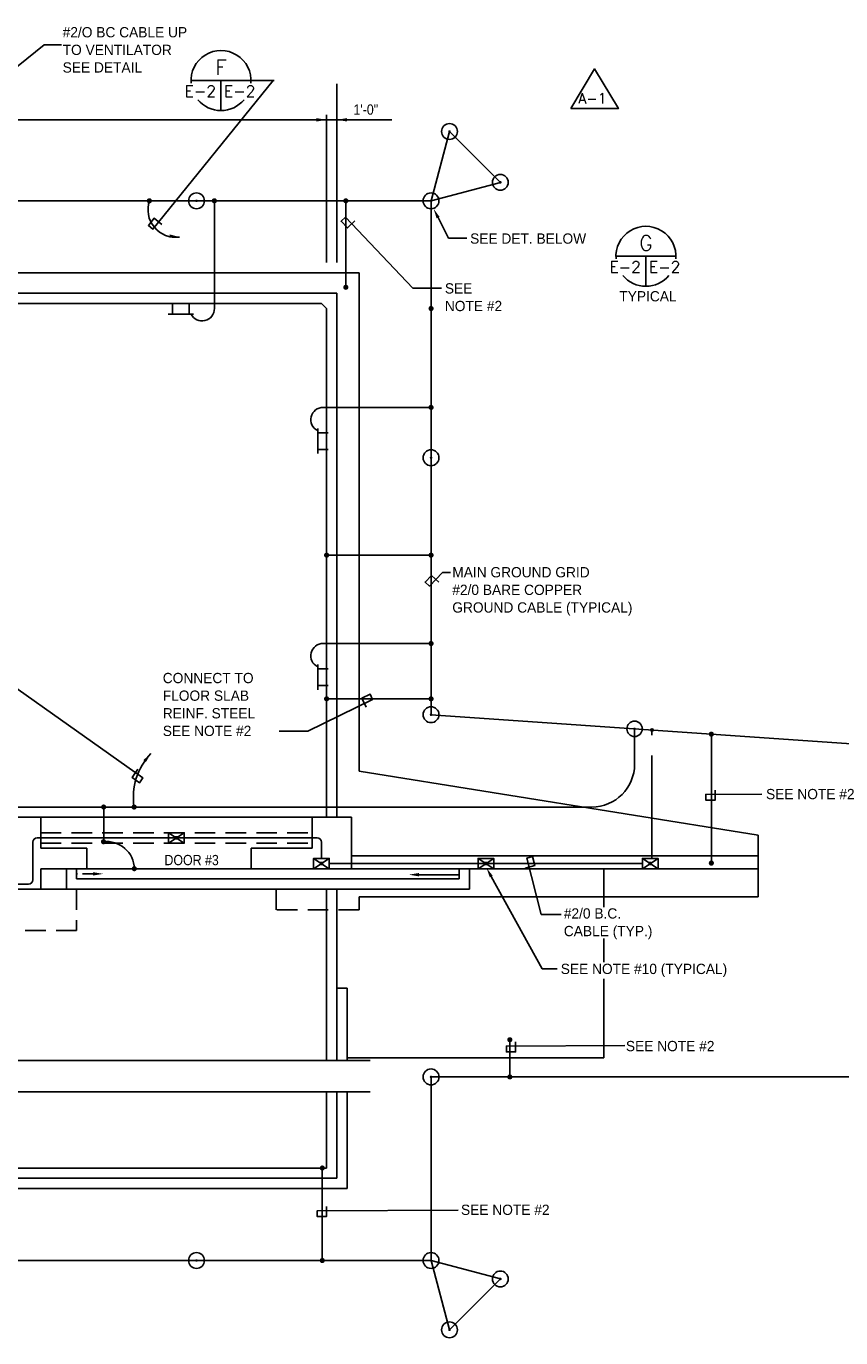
# Model space of a CAD drawing. Extents: x -547 to 3252, y 146 to 2911.
# Tile 3 of 6: x 834 to 1786, y 1307 to 2838. Entities that reach past the tile are written whole.
import ezdxf
from ezdxf.enums import TextEntityAlignment as Align

# ---------------------------------------------------------------- set-up
doc = ezdxf.new("R2010")
doc.units = 0
doc.header["$LTSCALE"] = 96
doc.header["$MEASUREMENT"] = 0
for name, pattern in [('DASHED', [0.1875, 0.125, -0.0625]), ('HIDDEN', [0.375, 0.25, -0.125]), ('PHANTOM', [2.5, 1.25, -0.25, 0.25, -0.25, 0.25, -0.25])]:
    doc.linetypes.add(name, pattern=pattern)
for name, color, linetype in [('101', 1, 'CONTINUOUS'), ('102', 2, 'CONTINUOUS'), ('103', 3, 'CONTINUOUS'), ('ANNO-LINE', 3, 'CONTINUOUS'), ('ANNO-TEXT', 2, 'CONTINUOUS'), ('REV-A1', 2, 'CONTINUOUS'), ('TEXT', 3, 'CONTINUOUS')]:
    doc.layers.add(name, color=color, linetype=linetype)
doc.styles.add('L120', font='simplex.shx', dxfattribs={"height": 11.52})
doc.styles.add('MS1-8', font='romans.shx', dxfattribs={"height": 0.011811})
doc.styles.add('MS3-32', font='romans.shx', dxfattribs={"height": 0.008858})
doc.styles.get("Standard").update_dxf_attribs({"font": 'wktext.shx', "height": 12})
doc.styles.add('SX-FRAC', font='sx-frac.shx', dxfattribs={"width": 0.9, "height": 1.133858})

# ---------------------------------------------------------------- blocks, each defined once
blk = doc.blocks.new('SDNUM2')
at = {"layer": 'ANNO-LINE'}
for p, q in [((-0.25, 0), (0.25, 0)), ((0, 0), (0, -0.25))]:
    blk.add_line(p, q, dxfattribs=at)
for start, end in [(354.9274, 185.0726), (219.7456, 320.2544)]:
    blk.add_arc((0, 0), 0.25, start, end, dxfattribs=at)
at = {"layer": 'ANNO-TEXT', "style": 'MS3-32'}
blk.add_attdef('X-1', text='', height=0.0938, dxfattribs=at).set_placement((-0.042, -0.088), align=Align.MIDDLE_RIGHT)
blk.add_attdef('X-1', text='', height=0.0938, dxfattribs=at).set_placement((0.026, -0.088), align=Align.MIDDLE_LEFT)
blk = doc.blocks.new('A-1')
at = {"layer": 'REV-A1'}
blk.add_lwpolyline([(-28, -19.2), (27.5, -19.2), (-0.3, 27.2)], close=True, dxfattribs=at)
at = {"layer": 'REV-A1', "style": 'L120'}
blk.add_text('A-1', height=12, dxfattribs=at).set_placement((-2.8, -13.2), align=Align.CENTER)

msp = doc.modelspace()

# ---------------------------------------------------------------- linework, layer by layer
at = {"layer": '101'}
for p, q in [((875.44402, 2816.55141), (855.13929, 2816.55141)), ((1096.79871, 2774.97371), (1123.76666, 2774.97371)), ((1197.17126, 2562.63948), (1197.17126, 2771.13674)), ((1185.17126, 2729.13674), (-21.48117, 2729.13674)), ((1185.17126, 2562.63948), (1185.17126, 2735.13674)), ((1185.17126, 2729.13674), (1261.26654, 2729.13674)), ((1185.17126, 2729.13674), (1221.17126, 2729.13674)), ((1315.3239, 2615.00375), (1327.41786, 2590.85658)), ((1349.1393, 2590.85658), (1327.41786, 2590.85658)), ((1319.24862, 2532.44157), (1285.94818, 2532.44157)), ((1329.84436, 2200.71877), (1320.37214, 2200.71877)), ((1129.6137, 2015.5238), (1163.41463, 2015.5238)), ((1377.45286, 1845.69122), (1437.10636, 1737.86723)), ((1459.12036, 1801.23118), (1435.65118, 1801.23118)), ((1437.10636, 1737.86723), (1454.37321, 1737.86723))]:
    msp.add_line(p, q, dxfattribs=at)
at = {"layer": '101', "linetype": 'HIDDEN'}
for p, q in [((851.17126, 1896.81385), (1168.17126, 1896.81385)), ((851.17126, 1884.81385), (1168.17126, 1884.81385))]:
    msp.add_line(p, q, dxfattribs=at)
at = {"layer": '101'}
for points in [[(592.78792, 2598.78547), (585.42822, 2607.91511), (577.06548, 2601.17364), (581.35864, 2595.84802), (855.13929, 2816.55141)], [(992.83994, 2606.88755), (983.72575, 2614.26637), (976.96676, 2605.91779), (982.28337, 2601.61348), (1122.63545, 2774.97371)], [(1218.03369, 2611.0173), (1209.53223, 2602.94013), (1202.13355, 2610.72745), (1207.09273, 2615.43913), (1285.94818, 2532.44157)], [(1316.12378, 2189.15342), (1307.62233, 2197.2306), (1300.22365, 2189.44328), (1305.18283, 2184.7316), (1320.37214, 2200.71877)], [(964.64228, 1970.98062), (957.86736, 1961.40899), (966.63496, 1955.20318), (970.58699, 1960.78663), (728.45457, 2132.17084)], [(1231.37341, 2043.36188), (1226.21613, 2053.89364), (1235.86321, 2058.6177), (1238.87162, 2052.47417), (1163.41463, 2015.5238)], [(1638.84163, 1946.49265), (1638.88856, 1934.76605), (1628.14701, 1934.72306), (1628.11963, 1941.56358), (1693.62133, 1941.82572)], [(1417.05699, 1855.6215), (1428.43548, 1858.45795), (1425.83729, 1868.88063), (1419.19984, 1867.22604), (1435.65118, 1801.23118)], [(1235.98121, 1630.89278), (641.15299, 1630.89278), (641.15299, 1664.53776), (629.92983, 1608.4628), (629.92983, 1630.89278), (-1.3737, 1630.89278)], [(1405.86396, 1652.6823), (1405.91089, 1640.95569), (1395.16934, 1640.9127), (1395.14196, 1647.75322), (1533.51466, 1648.30701)], [(1235.98121, 1594.44405), (641.15299, 1594.44405), (641.15299, 1628.08904), (629.92983, 1572.01407), (629.92983, 1594.44405), (-1.3737, 1594.44405)], [(1184.95176, 1460.47278), (1184.99869, 1448.74618), (1174.25714, 1448.70319), (1174.22976, 1455.54371), (1339.00181, 1456.20315)]]:
    msp.add_lwpolyline(points, dxfattribs=at)
for points in [[(1173.17126, 2727.13674), (1173.17126, 2731.13674), (1185.17126, 2729.13674)], [(1209.17126, 2727.13674), (1209.17126, 2731.13674), (1197.17126, 2729.13674)], [(1313.60718, 2614.14394), (1317.04062, 2615.86355), (1310.16505, 2625.30407)], [(1375.77284, 1844.76175), (1379.13289, 1846.62069), (1371.87603, 1855.77137)]]:
    msp.add_solid(points, dxfattribs=at)
at = {"layer": '102'}
for p, q in [((13.17126, 2550.59254), (1223.17126, 2550.59254)), ((1223.17126, 2550.59254), (1223.17126, 1968.81385)), ((37.17126, 2526.81385), (1197.17126, 2526.81385)), ((55.17126, 2514.81385), (1179.17126, 2514.81385)), ((1185.17126, 2508.81385), (1179.17126, 2514.81385)), ((1185.17126, 1914.81385), (1185.17126, 2508.81385)), ((1223.17126, 1968.81385), (1689.17126, 1893.81385)), ((1168.17126, 1914.81385), (66.17126, 1914.81385)), ((851.17126, 1914.81385), (767.17126, 1914.81385)), ((851.17126, 1878.81385), (851.17126, 1914.81385)), ((1214.17126, 1914.81385), (1214.17126, 1854.81385)), ((1689.17126, 1893.81385), (1689.17126, 1821.81385)), ((905.17126, 1878.81385), (851.17126, 1878.81385)), ((905.17126, 1854.81385), (905.17126, 1878.81385)), ((1097.17126, 1878.81385), (1097.17126, 1854.81385)), ((1168.17126, 1878.81385), (1097.17126, 1878.81385)), ((1689.17126, 1869.81385), (1214.17126, 1869.81385)), ((851.17126, 1854.81385), (905.17126, 1854.81385)), ((851.17126, 1830.81385), (851.17126, 1854.81385)), ((881.17126, 1854.81385), (881.17126, 1830.81385)), ((893.17126, 1854.81385), (893.17126, 1842.81385)), ((1097.17126, 1854.81385), (905.17126, 1854.81385)), ((1689.17126, 1854.81385), (1097.17126, 1854.81385)), ((1340.17126, 1842.81385), (1340.17126, 1854.81385)), ((1352.17126, 1830.81385), (1352.17126, 1854.81385)), ((1509.17126, 1854.81385), (1509.17126, 1809.78014)), ((893.17126, 1842.81385), (1340.17126, 1842.81385)), ((851.17126, 1830.81385), (713.17126, 1830.81385)), ((851.17126, 1830.81385), (1352.17126, 1830.81385)), ((1185.17126, 1830.81385), (1185.17126, 1630.89278)), ((1197.17126, 1830.81385), (1197.17126, 1630.89278)), ((1689.17126, 1821.81385), (1223.17126, 1821.81385)), ((1509.17126, 1773.41445), (1509.17126, 1745.70725)), ((1209.17126, 1715.35629), (1197.17126, 1715.35629)), ((1209.17126, 1715.35629), (1209.17126, 1630.89278)), ((1509.17126, 1726.08133), (1509.17126, 1633.81385)), ((1209.17126, 1633.81385), (1509.17126, 1633.81385)), ((1185.17126, 1594.44405), (1185.17126, 1505.35629)), ((1197.17126, 1594.44405), (1197.17126, 1493.35629)), ((1209.17126, 1594.44405), (1209.17126, 1481.35629)), ((49.17126, 1505.35629), (1185.17126, 1505.35629)), ((37.17126, 1493.35629), (1197.17126, 1493.35629)), ((25.17126, 1481.35629), (1209.17126, 1481.35629))]:
    msp.add_line(p, q, dxfattribs=at)
at = {"layer": '102', "linetype": 'HIDDEN'}
for p, q in [((893.17126, 1830.81385), (893.17126, 1782.81385)), ((1126.17126, 1830.81385), (1126.17126, 1806.81385)), ((1223.17126, 1821.81385), (1223.17126, 1806.81385)), ((1223.17126, 1806.81385), (1126.17126, 1806.81385)), ((893.17126, 1782.81385), (725.17126, 1782.81385))]:
    msp.add_line(p, q, dxfattribs=at)
at = {"layer": '102'}
for points in [[(1197.17126, 1914.81385), (1197.17126, 2526.81385)], [(1168.17126, 1914.81385), (1214.17126, 1914.81385)], [(1168.17126, 1914.81385), (1168.17126, 1878.81385)], [(1293.17126, 1847.81385), (1340.17126, 1847.81385)]]:
    msp.add_lwpolyline(points, dxfattribs=at)
at = {"layer": '102', "linetype": 'DASHED'}
msp.add_lwpolyline([(912.17126, 1848.81385), (893.17126, 1848.81385)], dxfattribs=at)
msp.add_solid([(912.17126, 1850.81385), (912.17126, 1846.81385), (924.17126, 1848.81385)], dxfattribs=at)
at = {"layer": '102'}
msp.add_solid([(1293.17126, 1845.81385), (1293.17126, 1849.81385), (1281.17126, 1847.81385)], dxfattribs=at)
at = {"layer": '103', "linetype": 'CONTINUOUS'}
for p, q in [((1328.70619, 2715.52724), (1307.17126, 2634.59254)), ((1328.70619, 2715.52724), (1388.10595, 2656.12748)), ((1388.10595, 2656.12748), (1307.17126, 2634.59254)), ((-70.82874, 2634.59254), (1307.17126, 2634.59254)), ((1307.17126, 2634.59254), (1307.17126, 2034.59254)), ((1307.17126, 2034.59254), (1844.87107, 1997.35629)), ((1544.87107, 2018.13159), (1544.87107, 1976.81385)), ((1494.87107, 1926.81385), (-241.15395, 1926.81385)), ((842.08259, 1841.81384), (842.08259, 1885.81384)), ((847.08259, 1890.81384), (1174.17126, 1890.81384)), ((1179.17126, 1885.81384), (1179.17126, 1866.81387)), ((1188.3208, 1860.81386), (1554.02171, 1860.81386)), ((818.3208, 1836.81384), (837.08259, 1836.81384)), ((1307.17126, 1611.70821), (1844.87107, 1611.70821)), ((1307.17126, 1611.70821), (1307.17126, 1397.35629)), ((1180.10025, 1397.35629), (1180.10025, 1505.35629)), ((-70.82874, 1397.35629), (1307.17126, 1397.35629)), ((1388.10595, 1375.82135), (1307.17126, 1397.35629)), ((1328.70619, 1316.4216), (1307.17126, 1397.35629)), ((1328.70619, 1316.4216), (1388.10595, 1375.82135))]:
    msp.add_line(p, q, dxfattribs=at)
at = {"layer": '103'}
for p, q in [((1054.04525, 2508.81385), (1054.04525, 2634.59254)), ((1207.62414, 2533.63275), (1207.62414, 2634.59254)), ((1005.09033, 2514.81385), (1005.09033, 2502.38418)), ((1024.44943, 2514.81385), (1024.44943, 2502.38418)), ((1000.04011, 2502.38418), (1029.49965, 2502.38418)), ((1181.17126, 2393.3722), (1307.17126, 2393.3722)), ((1174.74158, 2339.36705), (1174.74158, 2368.8266)), ((1187.17126, 2363.77638), (1174.74158, 2363.77638)), ((1187.17126, 2344.41727), (1174.74158, 2344.41727)), ((1185.17126, 2220.84814), (1307.17126, 2220.84814)), ((1181.17126, 2117.70923), (1307.17126, 2117.70923)), ((1174.74158, 2063.70409), (1174.74158, 2093.16363)), ((1187.17126, 2088.11341), (1174.74158, 2088.11341)), ((1187.17126, 2068.75431), (1174.74158, 2068.75431)), ((1185.17126, 2053.12362), (1307.17126, 2053.12362)), ((1634.55605, 1861.3507), (1634.55605, 2011.92082)), ((1000.52171, 1896.81385), (1018.8208, 1884.81383)), ((1018.8208, 1896.81385), (1000.52171, 1884.81383)), ((1188.3208, 1866.81387), (1170.02171, 1854.81385)), ((1170.02171, 1866.81387), (1188.3208, 1854.81385)), ((1362.02171, 1866.81387), (1380.3208, 1854.81385)), ((1380.3208, 1866.81387), (1362.02171, 1854.81385)), ((1554.02171, 1866.81387), (1572.3208, 1854.81385)), ((1572.3208, 1866.81387), (1554.02171, 1854.81385)), ((1399.17248, 1611.70821), (1399.17248, 1655.12484))]:
    msp.add_line(p, q, dxfattribs=at)
at = {"layer": '103', "linetype": 'PHANTOM'}
for p, q in [((1565.17126, 1866.81387), (1565.17126, 2016.72579)), ((924.76663, 1886.35554), (924.76663, 1926.81385))]:
    msp.add_line(p, q, dxfattribs=at)
at = {"layer": '103'}
for points, const_width in [([(1329.45619, 2715.52724, 1), (1327.95619, 2715.52724, 1)], 1.5), ([(1388.85595, 2656.12748, 1), (1387.35595, 2656.12748, 1)], 1.5), ([(976.61655, 2634.59254, 1), (979.61655, 2634.59254, 1)], 3), ([(1032.42126, 2634.59254, 1), (1033.92126, 2634.59254, 1)], 1.5), ([(1052.54525, 2634.59254, 1), (1055.54525, 2634.59254, 1)], 3), ([(1209.12414, 2634.59254, -1), (1206.12414, 2634.59254, -1)], 3), ([(1306.42126, 2634.59254, 1), (1307.92126, 2634.59254, 1)], 1.5), ([(1209.12414, 2533.63275, -1), (1206.12414, 2533.63275, -1)], 3), ([(1305.67126, 2508.81385, 1), (1308.67126, 2508.81385, 1)], 3), ([(1307.17126, 2391.8722, -1), (1307.17126, 2394.8722, -1)], 3), ([(1306.42126, 2334.59254, 1), (1307.92126, 2334.59254, 1)], 1.5), ([(1185.17126, 2219.34814, -1), (1185.17126, 2222.34814, -1)], 3), ([(1307.17126, 2219.34814, -1), (1307.17126, 2222.34814, -1)], 3), ([(1307.17126, 2116.20923, -1), (1307.17126, 2119.20923, -1)], 3), ([(1185.17126, 2051.62362, -1), (1185.17126, 2054.62362, -1)], 3), ([(1307.17126, 2051.62362, -1), (1307.17126, 2054.62362, -1)], 3), ([(1306.42126, 2034.59254, 1), (1307.92126, 2034.59254, 1)], 1.5), ([(1544.12107, 2018.13159, 1), (1545.62107, 2018.13159, 1)], 1.5), ([(1636.05605, 2011.92082, -1), (1633.05605, 2011.92082, -1)], 3), ([(923.26663, 1926.81385, 1), (926.26663, 1926.81385, 1)], 3), ([(960.3131, 1925.31385, 1), (960.3131, 1928.31385, 1)], 3), ([(923.02843, 1886.32843, 1), (926.02843, 1886.32843, 1)], 3), ([(959.03088, 1854.81385, 1), (962.03088, 1854.81385, 1)], 3), ([(1636.05605, 1861.3507, -1), (1633.05605, 1861.3507, -1)], 3), ([(1400.67248, 1655.12484, -1), (1397.67248, 1655.12484, -1)], 3), ([(1306.42126, 1611.70821, 1), (1307.92126, 1611.70821, 1)], 1.5), ([(1400.67248, 1611.70821, -1), (1397.67248, 1611.70821, -1)], 3), ([(1178.60025, 1505.35629, 1), (1181.60025, 1505.35629, 1)], 3), ([(1032.42126, 1397.35629, 1), (1033.92126, 1397.35629, 1)], 1.5), ([(1178.60025, 1397.35629, 1), (1181.60025, 1397.35629, 1)], 3), ([(1306.42126, 1397.35629, 1), (1307.92126, 1397.35629, 1)], 1.5), ([(1388.85595, 1375.82135, -1), (1387.35595, 1375.82135, -1)], 1.5), ([(1329.45619, 1316.4216, -1), (1327.95619, 1316.4216, -1)], 1.5)]:
    msp.add_lwpolyline(points, format="xyb", close=True, dxfattribs=dict(at, const_width=const_width))
for points in [[(1000.52171, 1884.81383), (1018.8208, 1884.81383), (1018.8208, 1896.81385), (1000.52171, 1896.81385)], [(1008.40617, 1892.07893), (1008.40617, 1889.54875), (1010.93635, 1889.54875), (1010.93635, 1892.07893)], [(1188.3208, 1854.81385), (1170.02171, 1854.81385), (1170.02171, 1866.81387), (1188.3208, 1866.81387)], [(1180.43635, 1862.07895), (1180.43635, 1859.54877), (1177.90617, 1859.54877), (1177.90617, 1862.07895)], [(1380.3208, 1854.81385), (1362.02171, 1854.81385), (1362.02171, 1866.81387), (1380.3208, 1866.81387)], [(1372.43635, 1862.07895), (1372.43635, 1859.54877), (1369.90617, 1859.54877), (1369.90617, 1862.07895)], [(1572.3208, 1854.81385), (1554.02171, 1854.81385), (1554.02171, 1866.81387), (1572.3208, 1866.81387)], [(1564.43635, 1862.07895), (1564.43635, 1859.54877), (1561.90617, 1859.54877), (1561.90617, 1862.07895)]]:
    msp.add_lwpolyline(points, close=True, dxfattribs=at)
for centre, radius in [((1328.70619, 2715.52724), 9.25196), ((1388.10595, 2656.12748), 9.25196), ((1033.17126, 2634.59254), 9.25196), ((1307.17126, 2634.59254), 9.25196), ((1307.17126, 2334.59254), 9.25196), ((1307.17126, 2034.59254), 9.25196), ((1544.87107, 2018.13159), 9), ((1307.17126, 1611.70821), 9.25196), ((1033.17126, 1397.35629), 9.25196), ((1307.17126, 1397.35629), 9.25196), ((1388.10595, 1375.82135), 9.25196), ((1328.70619, 1316.4216), 9.25196)]:
    msp.add_circle(centre, radius, dxfattribs=at)
for centre, radius, start, end in [((1008.94653, 2624.47753), 32.44691, 161.83584034, 277.49358558), ((1039.80925, 2508.5438), 14.23856, 205.63275933, 1.08675692), ((1180.9012, 2379.1362), 14.23856, 88.91324308, 244.36724067), ((1180.9012, 2103.47323), 14.23856, 88.91324308, 244.36724067), ((1565.17126, 2016.72579), 1.5, 0, 180), ((1565.17126, 2016.72579), 1.5, 180, 0), ((1033.90116, 1938.12449), 74.45222, 136.52268944, 188.73810194), ((928.29361, 1854.30779), 32.24124, 0.89934833, 96.70638912)]:
    msp.add_arc(centre, radius, start, end, dxfattribs=at)
at = {"layer": '103', "linetype": 'CONTINUOUS'}
for centre, radius, start, end in [((1494.87107, 1976.81385), 50, 270, 0), ((847.08259, 1885.81384), 5, 90, 180), ((1174.17126, 1885.81384), 5, 0, 90), ((837.08259, 1841.81384), 5, 270, 0)]:
    msp.add_arc(centre, radius, start, end, dxfattribs=at)
at = {"layer": '103'}
for points in [[(1001.90014, 2595.34158), (1001.5258, 2591.51987), (1013.1781, 2592.30773)], [(974.06792, 1979.21986), (971.09552, 1981.651), (979.87514, 1989.35263)], [(1008.40617, 1889.54875), (1010.93635, 1889.54875), (1010.93635, 1892.07893), (1010.93635, 1889.54875)], [(1008.40617, 1889.54875), (1008.40617, 1892.07893), (1010.93635, 1892.07893), (1008.40617, 1892.07893)], [(1180.43635, 1859.54877), (1177.90617, 1859.54877), (1177.90617, 1862.07895), (1177.90617, 1859.54877)], [(1180.43635, 1859.54877), (1180.43635, 1862.07895), (1177.90617, 1862.07895), (1180.43635, 1862.07895)], [(1372.43635, 1859.54877), (1372.43635, 1862.07895), (1369.90617, 1862.07895), (1372.43635, 1862.07895)], [(1372.43635, 1859.54877), (1369.90617, 1859.54877), (1369.90617, 1862.07895), (1369.90617, 1859.54877)], [(1564.43635, 1859.54877), (1564.43635, 1862.07895), (1561.90617, 1862.07895), (1564.43635, 1862.07895)], [(1564.43635, 1859.54877), (1561.90617, 1859.54877), (1561.90617, 1862.07895), (1561.90617, 1859.54877)]]:
    msp.add_solid(points, dxfattribs=at)

# ---------------------------------------------------------------- block references
at = {"layer": 'ANNO-TEXT'}
ref = msp.add_blockref('SDNUM2', (1061.76087, 2774.97371), dxfattribs=dict(at, xscale=140.1513655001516, yscale=140.1513655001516, zscale=140.1513655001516))
ref.add_attrib('A', 'F', dxfattribs={"height": 17.51892, "style": 'MS1-8'}).set_placement((1061.76087, 2790.42374), align=Align.MIDDLE)
ref.add_attrib('X-1', 'E-2', dxfattribs={"height": 13.139191, "style": 'MS3-32'}).set_placement((1055.88724, 2762.59222), align=Align.MIDDLE_RIGHT)
ref.add_attrib('X-1', 'E-2', dxfattribs={"height": 13.139191, "style": 'MS3-32'}).set_placement((1065.35569, 2762.59222), align=Align.MIDDLE_LEFT)
ref = msp.add_blockref('SDNUM2', (1558.09621, 2569.82445), dxfattribs=dict(at, xscale=140.1513655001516, yscale=140.1513655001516, zscale=140.1513655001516))
ref.add_attrib('A', 'G', dxfattribs={"height": 17.51892, "style": 'MS1-8'}).set_placement((1558.09621, 2585.27448), align=Align.MIDDLE)
ref.add_attrib('X-1', 'E-2', dxfattribs={"height": 13.139191, "style": 'MS3-32'}).set_placement((1552.22258, 2557.44296), align=Align.MIDDLE_RIGHT)
ref.add_attrib('X-1', 'E-2', dxfattribs={"height": 13.139191, "style": 'MS3-32'}).set_placement((1561.69103, 2557.44296), align=Align.MIDDLE_LEFT)
at = {"layer": 'REV-A1'}
msp.add_blockref('A-1', (1498.48312, 2761.44841), dxfattribs=at)

# ---------------------------------------------------------------- texts
at = {"layer": 'TEXT', "color": 2}
for s, p in [('#2/O BC CABLE UP', (876.86364, 2825.40339)), ('TO VENTILATOR', (876.86364, 2804.83196)), ('SEE DETAIL', (876.86364, 2784.26053)), ('SEE DET. BELOW', (1352.77579, 2584.5121)), ('SEE', (1323.2978, 2526.343)), ('TYPICAL', (1527.07364, 2517.16054)), ('NOTE #2', (1323.2978, 2505.77157)), ('MAIN GROUND GRID', (1331.96342, 2194.95763)), ('#2/0 BARE COPPER', (1331.96342, 2174.3862)), ('GROUND CABLE (TYPICAL)', (1331.96342, 2153.81477)), ('CONNECT TO', (993.78079, 2071.41723)), ('FLOOR SLAB', (993.78079, 2050.8458)), ('REINF. STEEL', (993.78079, 2030.27437)), ('SEE NOTE #2', (993.78079, 2009.70294)), ('SEE NOTE #2', (1698.44177, 1935.95175)), ('#2/0 B.C.', (1462.24346, 1796.57785)), ('CABLE (TYP.)', (1462.24346, 1776.00642)), ('SEE NOTE #10 (TYPICAL)', (1458.65508, 1731.84133)), ('SEE NOTE #2', (1534.75074, 1641.74324)), ('SEE NOTE #2', (1342.12328, 1450.57617))]:
    msp.add_text(s, height=12, dxfattribs=at).set_placement(p)
at = {"layer": 'TEXT', "color": 2, "style": 'SX-FRAC', "width": 0.9}
for s, p in [('1\'-0"', (1216.56071, 2735.13674)), ('DOOR #3', (995.7765, 1858.90289))]:
    msp.add_text(s, height=12.005, dxfattribs=at).set_placement(p)

doc.saveas('drawing.dxf')
